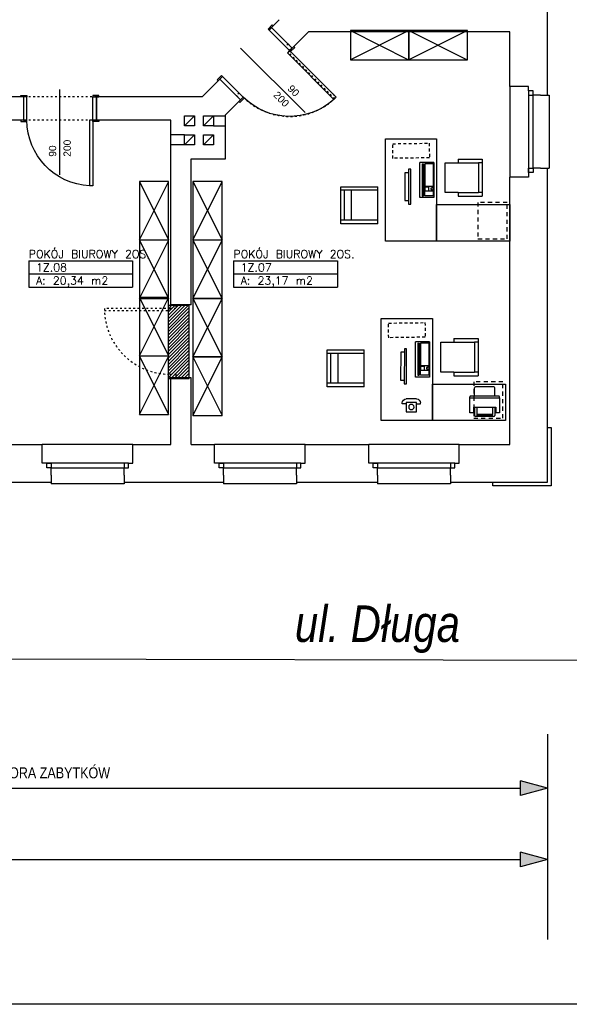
# Model space of a CAD drawing. Header units: inches. Extents: x 18487 to 24863, y 1480 to 5771.
# Tile 45 of 51: x 23103 to 23856, y 1480 to 2828. Entities that reach past the tile are written whole.
import ezdxf
from ezdxf.enums import TextEntityAlignment as Align

# ---------------------------------------------------------------- set-up
doc = ezdxf.new("R2010")
doc.units = ezdxf.units.IN
doc.header["$MEASUREMENT"] = 0
doc.linetypes.add('Przerywana', pattern=[6, 2.5, -3.5])
doc.linetypes.add('Przerywana 2 (2)', pattern=[11, 6, -5])
for name, color, linetype in [('_T elektryczne', 7, 'Continuous'), ('_T meble', 7, 'Continuous'), ('_T opisy', 7, 'Continuous'), ('_T sciany', 7, 'Continuous'), ('AA_PRZ SCIANY ISTNIEJĄCE', 7, 'Continuous'), ('AA_PRZ_SCIANY_030', 7, 'Continuous'), ('AA_STOLARKA DRZW_009', 7, 'Continuous'), ('AA_WIDOK_005', 7, 'Continuous'), ('AA_WIDOK_009', 7, 'Continuous'), ('ArchiCAD', 7, 'Continuous'), ('Window-Door Markers', 7, 'Continuous')]:
    doc.layers.add(name, color=color, linetype=linetype)
doc.styles.add('GENERATED_STYLE_16', font='txt')
doc.styles.add('GENERATED_STYLE_17', font='arial.ttf')
doc.styles.add('GENERATED_STYLE_22', font='txt')
doc.styles.add('GENERATED_STYLE_23', font='txt')
doc.styles.get("Standard").update_dxf_attribs({"font": 'txt', "bigfont": 'BIGFONT.SHX'})

# ---------------------------------------------------------------- blocks, each defined once
blk = doc.blocks.new('POKÓJ BIUROWY 2OS._1Z.07_177', base_point=(23467.2, 2488.9))
at = {"layer": '_T sciany', "color": 160, "linetype": 'Continuous'}
for p, q in [((23396, 2498), (23396, 2461.8)), ((23396, 2498), (23538.3, 2498)), ((23538.3, 2498), (23538.3, 2461.8)), ((23396, 2479.9), (23538.3, 2479.9)), ((23396, 2461.8), (23538.3, 2461.8))]:
    blk.add_line(p, q, dxfattribs=at)
at = {"color": 0}
for tag in ['floor_f', 'ROOM_PERIM', 'ROOM_WALLS_SURF', 'ROOM_DOORS_SURF', 'ROOM_WINDS_SURF', 'ROOM_BASELEV', 'ROOM_HEIGHT', 'ROOM_NET_AREA', 'ROOM_REDUCED_AREA', 'ROOM_CALC_AREA', 'ROOM_VOLUME']:
    blk.add_attdef(tag, text='', height=200, dxfattribs=at).set_placement((23467.2, 2431.8), align=Align.BOTTOM_LEFT)
at = {"layer": '_T sciany', "color": 160}
for tag, p in [('ROOM_NAME', (23396, 2512.6)), ('ROOM_NUMBER', (23406, 2494.4)), ('ROOM_AREA', (23406, 2476.3))]:
    blk.add_attdef(tag, text='', height=11, dxfattribs=at).set_placement(p, align=Align.TOP_LEFT)
blk = doc.blocks.new('POKÓJ BIUROWY 2OS._1Z.08_178', base_point=(23186.8, 2488.9))
at = {"layer": '_T sciany', "color": 160, "linetype": 'Continuous'}
for p, q in [((23115.7, 2498), (23115.7, 2461.8)), ((23115.7, 2498), (23257.9, 2498)), ((23257.9, 2498), (23257.9, 2461.8)), ((23115.7, 2479.9), (23257.9, 2479.9)), ((23115.7, 2461.8), (23257.9, 2461.8))]:
    blk.add_line(p, q, dxfattribs=at)
at = {"color": 0}
for tag in ['floor_f', 'ROOM_PERIM', 'ROOM_WALLS_SURF', 'ROOM_DOORS_SURF', 'ROOM_WINDS_SURF', 'ROOM_BASELEV', 'ROOM_HEIGHT', 'ROOM_NET_AREA', 'ROOM_REDUCED_AREA', 'ROOM_CALC_AREA', 'ROOM_VOLUME']:
    blk.add_attdef(tag, text='', height=200, dxfattribs=at).set_placement((23186.8, 2431.8), align=Align.BOTTOM_LEFT)
at = {"layer": '_T sciany', "color": 160}
for tag, p in [('ROOM_NAME', (23115.7, 2512.6)), ('ROOM_NUMBER', (23125.7, 2494.4)), ('ROOM_AREA', (23125.7, 2476.3))]:
    blk.add_attdef(tag, text='', height=11, dxfattribs=at).set_placement(p, align=Align.TOP_LEFT)
blk = doc.blocks.new('D1 -Tr 65_383')
at = {"color": 140, "linetype": 'Continuous'}
for p, q in [((45, 90), (40.555, 90)), ((40.555, 0), (40.555, 90)), ((45, 0), (45, 90)), ((-53.255, 0), (-53.255, 1.905)), ((-53.255, 1.905), (-45, 1.905)), ((-53.255, 0), (-53.255, 1.905)), ((-53.255, 1.905), (-45, 1.905)), ((-45, 0), (-53.255, 0)), ((-45, 0), (-53.255, 0)), ((-50, 0), (-45, 0)), ((-50, -40), (-50, 0)), ((-50, 0), (-45, 0)), ((-50, -40), (-50, 0)), ((-45, 1.905), (-45, 0)), ((-45, 1.905), (-45, 0)), ((-45, 0), (-45, -40)), ((-45, 0), (-45, -40)), ((45, 0), (40.555, 0)), ((53.255, 1.905), (45, 1.905)), ((45, 1.905), (45, 0)), ((53.255, 1.905), (45, 1.905)), ((45, 1.905), (45, 0)), ((50, 0), (45, 0)), ((45, 0), (45, -40)), ((45, 0), (53.255, 0)), ((50, 0), (45, 0)), ((45, 0), (45, -40)), ((45, 0), (53.255, 0)), ((50, -40), (50, 0)), ((50, -40), (50, 0)), ((53.255, 0), (53.255, 1.905)), ((53.255, 0), (53.255, 1.905)), ((-45, -40), (-53.255, -40)), ((-53.255, -40), (-53.255, -41.905)), ((-45, -40), (-53.255, -40)), ((-53.255, -40), (-53.255, -41.905)), ((-45, -40), (-50, -40)), ((-45, -40), (-50, -40)), ((-45, -41.905), (-45, -40)), ((-45, -41.905), (-45, -40)), ((45, -40), (50, -40)), ((45, -40), (53.255, -40)), ((45, -41.905), (45, -40)), ((45, -40), (50, -40)), ((45, -40), (53.255, -40)), ((45, -41.905), (45, -40)), ((53.255, -40), (53.255, -41.905)), ((53.255, -40), (53.255, -41.905)), ((-53.255, -41.905), (-45, -41.905)), ((-53.255, -41.905), (-45, -41.905)), ((53.255, -41.905), (45, -41.905)), ((53.255, -41.905), (45, -41.905))]:
    blk.add_line(p, q, dxfattribs=at)
blk.add_arc((45, 0), 90, 92.827477, 180, dxfattribs=at)
blk = doc.blocks.new('Window-Door Marker - 70_4798')
at = {"layer": 'ArchiCAD', "color": 140, "linetype": 'Continuous'}
blk.add_line((0, 75), (0, -50), dxfattribs=at)
blk = doc.blocks.new('WALL_652', base_point=(23448.2, 2817.4))
at = {"layer": '_T sciany', "color": 5, "linetype": 'Continuous'}
for p, q in [((23476.5, 2789.1), (23448.2, 2817.4)), ((23377.5, 2746.7), (23405.8, 2718.4))]:
    blk.add_line(p, q, dxfattribs=at)
at = {"layer": '_T sciany', "xscale": -1, "rotation": 225.0000000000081}
blk.add_blockref('D1 -Tr 65_383', (23441.2, 2753.8), dxfattribs=at)
at = {"layer": 'Window-Door Markers'}
ref = blk.add_blockref('Window-Door Marker - 70_4798', (23441.2, 2753.8), dxfattribs=dict(at, rotation=225.000000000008))
ref.add_attrib('AC_WIDO_A_SIZE', '90', dxfattribs={"color": 255, "height": 10, "rotation": -45, "style": 'GENERATED_STYLE_17'}).set_placement((23467.2, 2730.6), align=Align.BOTTOM_LEFT)
ref.add_attrib('AC_WIDO_B_SIZE', '200', dxfattribs={"color": 255, "height": 10, "rotation": -45, "style": 'GENERATED_STYLE_17'}).set_placement((23447.7, 2721.8), align=Align.BOTTOM_LEFT)
blk = doc.blocks.new('WALL_694', base_point=(23306.5, 2436.8))
at = {"layer": '_T sciany'}
h = blk.add_hatch(dxfattribs=at)
h.set_pattern_fill('ANSI31', color=5, style=0, pattern_type=2)
h.set_pattern_definition([(45, (0, 0), (-2.24506403, 2.24506403), [])])
h.paths.add_polyline_path([(23306.5, 2436.8), (23306.5, 2336.8), (23335.5, 2336.8), (23335.5, 2436.8)], flags=0)
at = {"layer": '_T sciany', "color": 5, "linetype": 'Continuous'}
for p, q in [((23306.5, 2436.8), (23306.5, 2336.8)), ((23335.5, 2436.8), (23306.5, 2436.8)), ((23335.5, 2336.8), (23335.5, 2436.8)), ((23306.5, 2336.8), (23335.5, 2336.8))]:
    blk.add_line(p, q, dxfattribs=at)
blk = doc.blocks.new('D1 -Tr 65_410')
at = {"color": 140, "linetype": 'Continuous'}
for p, q in [((45, 90), (40.555, 90)), ((40.555, 0), (40.555, 90)), ((45, 0), (45, 90)), ((-53.255, 0), (-53.255, 1.905)), ((-53.255, 1.905), (-45, 1.905)), ((-53.255, 0), (-53.255, 1.905)), ((-53.255, 1.905), (-45, 1.905)), ((-45, 0), (-53.255, 0)), ((-45, 0), (-53.255, 0)), ((-50, 0), (-45, 0)), ((-50, -32), (-50, 0)), ((-50, 0), (-45, 0)), ((-50, -32), (-50, 0)), ((-45, 1.905), (-45, 0)), ((-45, 1.905), (-45, 0)), ((-45, 0), (-45, -32)), ((-45, 0), (-45, -32)), ((45, 0), (40.555, 0)), ((53.255, 1.905), (45, 1.905)), ((45, 1.905), (45, 0)), ((53.255, 1.905), (45, 1.905)), ((45, 1.905), (45, 0)), ((50, 0), (45, 0)), ((45, 0), (45, -32)), ((45, 0), (53.255, 0)), ((50, 0), (45, 0)), ((45, 0), (45, -32)), ((45, 0), (53.255, 0)), ((50, -32), (50, 0)), ((50, -32), (50, 0)), ((53.255, 0), (53.255, 1.905)), ((53.255, 0), (53.255, 1.905)), ((-45, -32), (-53.255, -32)), ((-53.255, -32), (-53.255, -33.905)), ((-45, -32), (-53.255, -32)), ((-53.255, -32), (-53.255, -33.905)), ((-53.255, -33.905), (-45, -33.905)), ((-53.255, -33.905), (-45, -33.905)), ((-45, -32), (-50, -32)), ((-45, -32), (-50, -32)), ((-45, -33.905), (-45, -32)), ((-45, -33.905), (-45, -32)), ((45, -32), (50, -32)), ((45, -32), (53.255, -32)), ((45, -33.905), (45, -32)), ((45, -32), (50, -32)), ((45, -32), (53.255, -32)), ((45, -33.905), (45, -32)), ((53.255, -33.905), (45, -33.905)), ((53.255, -33.905), (45, -33.905)), ((53.255, -32), (53.255, -33.905)), ((53.255, -32), (53.255, -33.905))]:
    blk.add_line(p, q, dxfattribs=at)
blk.add_arc((45, 0), 90, 92.827477, 180, dxfattribs=at)
blk = doc.blocks.new('Window-Door Marker - 70_4825')
at = {"layer": 'ArchiCAD', "color": 140, "linetype": 'Continuous'}
blk.add_line((0, -107), (0, 10), dxfattribs=at)
blk = doc.blocks.new('WALL_706', base_point=(23108.3, 2690.4))
at = {"layer": '_T sciany', "color": 5, "linetype": 'Continuous'}
for p, q in [((23108.3, 2722.4), (23108.3, 2690.4)), ((23208.3, 2690.4), (23208.3, 2722.4))]:
    blk.add_line(p, q, dxfattribs=at)
at = {"layer": '_T sciany', "xscale": -1, "rotation": 180}
blk.add_blockref('D1 -Tr 65_410', (23158.3, 2690.4), dxfattribs=at)
at = {"layer": 'Window-Door Markers'}
ref = blk.add_blockref('Window-Door Marker - 70_4825', (23158.3, 2722.4), dxfattribs=at)
ref.add_attrib('AC_WIDO_A_SIZE', '90', dxfattribs={"color": 255, "height": 10, "rotation": 90, "style": 'GENERATED_STYLE_17'}).set_placement((23156.3, 2640.4), align=Align.BOTTOM_LEFT)
ref.add_attrib('AC_WIDO_B_SIZE', '200', dxfattribs={"color": 255, "height": 10, "rotation": 90, "style": 'GENERATED_STYLE_17'}).set_placement((23176.3, 2640.4), align=Align.BOTTOM_LEFT)
blk = doc.blocks.new('PLN_Dn@stolik op narz35x65')
at = {"layer": '_T meble', "color": 0, "linetype": 'ByBlock'}
for p, q in [((-17.77, 17.27), (47.23, 17.27)), ((-17.77, -17.73), (-17.77, 17.27)), ((47.23, 17.27), (47.23, -17.73)), ((47.23, -17.73), (-17.77, -17.73))]:
    blk.add_line(p, q, dxfattribs=at)
blk = doc.blocks.new('PLN_Szafa lekarska Cl')
at = {"layer": '_T meble', "color": 0, "linetype": 'ByBlock'}
for p, q in [((0, 0), (51, 0)), ((0, -55), (0, 0)), ((0, 0), (51, -55)), ((51, 0), (0.29, -55)), ((51, 0), (51, -55)), ((51, -55), (0, -55))]:
    blk.add_line(p, q, dxfattribs=at)
blk = doc.blocks.new('PSR_Dn@stolik op narz35x65')
at = {"layer": '_T meble', "color": 0, "linetype": 'Continuous'}
for p, q in [((-17.77, 17.27), (47.23, 17.27)), ((-17.77, -17.73), (-17.77, 17.27)), ((47.23, 17.27), (47.23, -17.73)), ((47.23, -17.73), (-17.77, -17.73))]:
    blk.add_line(p, q, dxfattribs=at)
blk = doc.blocks.new('Chair Arm 65_3883')
at = {"layer": '_T meble', "color": 0, "linetype": 'Continuous'}
for p, q in [((0, 50.8), (50.8, 50.8)), ((0, 50.8), (0, 0)), ((5, 50.8), (5, 0)), ((45.8, 50.8), (45.8, 0)), ((50.8, 0), (50.8, 50.8)), ((5, 15), (45.8, 15)), ((0, 0), (50.8, 0)), ((5, 5), (45.8, 5))]:
    blk.add_line(p, q, dxfattribs=at)
blk = doc.blocks.new('PLN_Monitor 19_')
at = {"layer": '_T elektryczne', "color": 0, "linetype": 'ByBlock'}
for p, q in [((-19.1, 17.8), (-19.1, 48.3)), ((-19.1, 48.3), (19.1, 48.3)), ((19.1, 48.3), (19.1, 17.8)), ((-24.1, 0), (-24.1, 17.8)), ((-24.1, 17.8), (24.1, 17.8)), ((24.1, 17.8), (24.1, 0)), ((24.1, 0), (-24.1, 0))]:
    blk.add_line(p, q, dxfattribs=at)
blk = doc.blocks.new('Office Chair 2 65_3931')
at = {"layer": '_T meble', "color": 0, "linetype": 'Continuous'}
for p, q in [((20.4, 25.4), (-20.4, 25.4)), ((-20.4, 25.4), (-20.4, 7.6)), ((20.4, 7.6), (20.4, 25.4)), ((-25.4, 7.6), (-25.4, -25.4)), ((-25.4, 7.6), (-20.4, 7.6)), ((-20.4, 7.6), (-20.4, -20.4)), ((20.4, 7.6), (20.4, -20.4)), ((20.4, 7.6), (25.4, 7.6)), ((25.4, 7.6), (25.4, -25.4)), ((-25.4, -25.4), (-20.4, -25.4)), ((-20.4, -20.4), (20.4, -20.4)), ((-20.4, -25.4), (-20.4, -20.4)), ((-20.4, -25.4), (20.4, -25.4)), ((20.4, -25.4), (20.4, -20.4)), ((20.4, -25.4), (25.4, -25.4))]:
    blk.add_line(p, q, dxfattribs=at)
blk = doc.blocks.new('PLR_Dn@stolik op narz35x65')
at = {"layer": '_T meble', "color": 0, "linetype": 'ByBlock'}
for p, q in [((-17.77, 17.27), (47.23, 17.27)), ((-17.77, -17.73), (-17.77, 17.27)), ((47.23, 17.27), (47.23, -17.73)), ((47.23, -17.73), (-17.77, -17.73))]:
    blk.add_line(p, q, dxfattribs=at)
blk = doc.blocks.new('PSN_Keyboard')
at = {"layer": '_T elektryczne', "color": 0, "linetype": 'Continuous'}
for p, q in [((0, 0), (0, 19.1)), ((48.3, 19.1), (0, 19.1)), ((2, 16), (2, 14.2)), ((2, 16), (46, 16)), ((2, 14.2), (46, 14.2)), ((46, 16), (46, 14.2)), ((48.3, 0), (48.3, 19.1)), ((0, 0), (48.3, 0)), ((2, 1), (2, 12.5)), ((2, 12.5), (33, 12.5)), ((2, 1), (33, 1)), ((33, 1), (33, 12.5)), ((33.5, 12.5), (39, 12.5)), ((33.5, 12.5), (33.5, 7)), ((39, 7), (33.5, 7)), ((33.5, 1), (33.5, 2.5)), ((33.5, 2.5), (35.5, 2.5)), ((33.5, 1), (39, 1)), ((35.5, 2.5), (35.5, 4)), ((35.5, 4), (37, 4)), ((37, 4), (37, 2.5)), ((37, 2.5), (39, 2.5)), ((39, 12.5), (39, 7)), ((39, 1), (39, 2.5)), ((46, 12.5), (39.5, 12.5)), ((39.5, 1), (39.5, 12.5)), ((39.5, 1), (46, 1)), ((46, 1), (46, 12.5))]:
    blk.add_line(p, q, dxfattribs=at)
blk = doc.blocks.new('Table 120x80 65_3969')
at = {"layer": '_T meble', "color": 0, "linetype": 'Continuous'}
for p, q in [((-50, -50), (-50, 0)), ((-50, 0), (50, 0)), ((50, 0), (50, -50)), ((50, -50), (-50, -50))]:
    blk.add_line(p, q, dxfattribs=at)
blk = doc.blocks.new('PLN_$@ telefon')
at = {"layer": '_T elektryczne', "color": 0, "linetype": 'ByBlock'}
for p, q in [((0, 17.5), (14, 17.5)), ((-5.5, 10.7), (-5.5, 12)), ((0, 10.7), (-5.5, 10.7)), ((0, 12.8), (14, 12.8)), ((0, 0), (0, 12.8)), ((14, 0), (0, 0)), ((14, 12.8), (14, 0)), ((14, 10.7), (19.5, 10.7)), ((19.5, 10.7), (19.5, 12))]:
    blk.add_line(p, q, dxfattribs=at)
blk.add_circle((7, 6.4), 3.59, dxfattribs=at)
for centre, start, end in [((0, 12), 90, 180), ((14, 12), 0, 90)]:
    blk.add_arc(centre, 5.5, start, end, dxfattribs=at)
blk = doc.blocks.new('LINE_27065', base_point=(22142.3, 1775.8))
at = {"layer": 'AA_PRZ_SCIANY_030', "color": 150, "linetype": 'Continuous'}
for p, q in [((23826.3, 1775.8), (23789, 1785.8)), ((23789, 1765.8), (23789, 1785.8)), ((22179.6, 1775.8), (23789, 1775.8)), ((23826.3, 1775.8), (23789, 1765.8))]:
    blk.add_line(p, q, dxfattribs=at)
at = {"layer": 'AA_PRZ_SCIANY_030', "color": 150}
blk.add_solid([(23826.3, 1775.8), (23789, 1765.8), (23789, 1785.8)], dxfattribs=at)
blk = doc.blocks.new('LINE_27068', base_point=(20369.1, 1678.3))
at = {"layer": 'AA_PRZ_SCIANY_030', "color": 150, "linetype": 'Continuous'}
for p, q in [((23826.3, 1678.3), (23789, 1688.3)), ((23789, 1668.3), (23789, 1688.3)), ((20406.4, 1678.3), (23789, 1678.3)), ((23826.3, 1678.3), (23789, 1668.3))]:
    blk.add_line(p, q, dxfattribs=at)
at = {"layer": 'AA_PRZ_SCIANY_030', "color": 150}
blk.add_solid([(23826.3, 1678.3), (23789, 1668.3), (23789, 1688.3)], dxfattribs=at)

msp = doc.modelspace()

# ---------------------------------------------------------------- hatches: boundary and pattern name
at = {"layer": '_T elektryczne'}
msp.add_hatch(color=30, dxfattribs=at).paths.add_polyline_path([(23729.2, 2281), (23750.8, 2281), (23750.8, 2282.3), (23729.2, 2282.3)], flags=0)

# ---------------------------------------------------------------- linework, layer by layer
at = {"layer": '_T elektryczne', "color": 30, "linetype": 'Continuous'}
for p, q in [((23726.1, 2313.1), (23726.1, 2324.1)), ((23752.7, 2325.4), (23727.3, 2325.4)), ((23754, 2313.1), (23754, 2324.1)), ((23719.7, 2310.2), (23719.7, 2311.6)), ((23719.7, 2310.2), (23760.4, 2310.2)), ((23719.7, 2289.9), (23719.7, 2310.2)), ((23720.8, 2312.9), (23759.3, 2312.9)), ((23760.4, 2310.2), (23760.4, 2311.6)), ((23760.4, 2310.2), (23760.4, 2289.9)), ((23724.8, 2297.5), (23724.8, 2289.9)), ((23724.8, 2297.5), (23755.3, 2297.5)), ((23726.1, 2297.5), (23726.1, 2286)), ((23729.2, 2297.5), (23729.2, 2287.3)), ((23750.8, 2297.5), (23750.8, 2287.3)), ((23754, 2297.5), (23754, 2286)), ((23755.3, 2297.5), (23755.3, 2289.9)), ((23726.1, 2289.9), (23719.7, 2289.9)), ((23752.7, 2284.8), (23727.3, 2284.8)), ((23750.8, 2287.3), (23729.2, 2287.3)), ((23729.2, 2287.3), (23729.2, 2286)), ((23729.2, 2286), (23750.8, 2286)), ((23750.8, 2286), (23750.8, 2287.3)), ((23760.4, 2289.9), (23754, 2289.9))]:
    msp.add_line(p, q, dxfattribs=at)
for centre, start, end in [((23727.3, 2324.1), 450, 540), ((23752.7, 2324.1), 360, 450), ((23721, 2311.6), 458.2132, 540), ((23759.1, 2311.6), 360, 441.7868), ((23727.3, 2286), 540, 630), ((23752.7, 2286), 630, 360)]:
    msp.add_arc(centre, 1.27, start, end, dxfattribs=at)
at = {"layer": 'AA_PRZ SCIANY ISTNIEJĄCE', "color": 150, "linetype": 'Continuous'}
msp.add_line((24834, 1479.9), (18804.6, 1479.9), dxfattribs=at)
at = {"layer": 'AA_PRZ_SCIANY_030', "color": 252, "linetype": 'Continuous'}
for p, q in [((23826.3, 2724.6), (23826.3, 2936.6)), ((23448.2, 2817.4), (23458.8, 2828)), ((23448.2, 2817.4), (23476.5, 2789.1)), ((23476.5, 2789.1), (23499, 2811.6)), ((23774.3, 2811.6), (23499, 2811.6)), ((23774.3, 2736.6), (23774.3, 2811.6)), ((23353.4, 2722.6), (23377.5, 2746.7)), ((23377.5, 2746.7), (23405.8, 2718.4)), ((23800.3, 2736.6), (23774.3, 2736.6)), ((23800.3, 2730.6), (23800.3, 2736.6)), ((23806.3, 2730.6), (23800.3, 2730.6)), ((23806.3, 2724.6), (23806.3, 2730.6)), ((23816.3, 2724.6), (23806.3, 2724.6)), ((23816.3, 2724.6), (23816.3, 2724.6)), ((23816.3, 2724.6), (23826.3, 2724.6)), ((23108.3, 2722.6), (22852.3, 2722.6)), ((23353.4, 2722.6), (23208.3, 2722.6)), ((23385.3, 2697.9), (23405.8, 2718.4)), ((23368.8, 2696.6), (23385.3, 2696.6)), ((23385.3, 2637.6), (23385.3, 2697.9)), ((23108.3, 2690.6), (22852.3, 2690.6)), ((23310.3, 2690.6), (23208.3, 2690.6)), ((23310.3, 2437.6), (23310.3, 2690.6)), ((23328.8, 2670.6), (23310.3, 2670.6)), ((23368.8, 2682.6), (23385.3, 2682.6)), ((23328.8, 2656.6), (23310.3, 2656.6)), ((23338.3, 2437.6), (23338.3, 2637.6)), ((23338.3, 2637.6), (23385.3, 2637.6)), ((23806.3, 2618.6), (23800.3, 2618.6)), ((23800.3, 2618.6), (23800.3, 2612.6)), ((23816.3, 2624.6), (23806.3, 2624.6)), ((23806.3, 2624.6), (23806.3, 2618.6)), ((23816.3, 2624.6), (23816.3, 2624.6)), ((23816.3, 2624.6), (23826.3, 2624.6)), ((23826.3, 2194.6), (23826.3, 2624.6)), ((23800.3, 2612.6), (23774.3, 2612.6)), ((23774.3, 2246.6), (23774.3, 2612.6)), ((23338.3, 2437.6), (23310.3, 2437.6)), ((23310.3, 2246.6), (23310.3, 2337.6)), ((23338.3, 2337.6), (23310.3, 2337.6)), ((23338.3, 2246.6), (23338.3, 2337.6)), ((23050.3, 2246.6), (23134.3, 2246.6)), ((23134.3, 2220.6), (23134.3, 2246.6)), ((23258.3, 2220.6), (23258.3, 2246.6)), ((23258.3, 2246.6), (23310.3, 2246.6)), ((23338.3, 2246.6), (23370.3, 2246.6)), ((23370.3, 2220.6), (23370.3, 2246.6)), ((23494.3, 2220.6), (23494.3, 2246.6)), ((23494.3, 2246.6), (23581.3, 2246.6)), ((23581.3, 2220.6), (23581.3, 2246.6)), ((23705.3, 2220.6), (23705.3, 2246.6)), ((23705.3, 2246.6), (23774.3, 2246.6)), ((23140.3, 2220.6), (23134.3, 2220.6)), ((23140.3, 2214.6), (23140.3, 2220.6)), ((23146.3, 2214.6), (23140.3, 2214.6)), ((23146.3, 2204.6), (23146.3, 2214.6)), ((23246.3, 2204.6), (23246.3, 2214.6)), ((23246.3, 2214.6), (23252.3, 2214.6)), ((23252.3, 2214.6), (23252.3, 2220.6)), ((23252.3, 2220.6), (23258.3, 2220.6)), ((23376.3, 2220.6), (23370.3, 2220.6)), ((23376.3, 2214.6), (23376.3, 2220.6)), ((23382.3, 2214.6), (23376.3, 2214.6)), ((23382.3, 2204.6), (23382.3, 2214.6)), ((23482.3, 2204.6), (23482.3, 2214.6)), ((23482.3, 2214.6), (23488.3, 2214.6)), ((23488.3, 2214.6), (23488.3, 2220.6)), ((23488.3, 2220.6), (23494.3, 2220.6)), ((23587.3, 2220.6), (23581.3, 2220.6)), ((23587.3, 2214.6), (23587.3, 2220.6)), ((23593.3, 2214.6), (23587.3, 2214.6)), ((23593.3, 2204.6), (23593.3, 2214.6)), ((23693.3, 2204.6), (23693.3, 2214.6)), ((23693.3, 2214.6), (23699.3, 2214.6)), ((23699.3, 2214.6), (23699.3, 2220.6)), ((23699.3, 2220.6), (23705.3, 2220.6)), ((23146.3, 2204.6), (23146.3, 2204.6)), ((23146.3, 2204.6), (23146.3, 2194.6)), ((23246.3, 2204.6), (23246.3, 2204.6)), ((23246.3, 2204.6), (23246.3, 2194.6)), ((23382.3, 2204.6), (23382.3, 2204.6)), ((23382.3, 2204.6), (23382.3, 2194.6)), ((23482.3, 2204.6), (23482.3, 2204.6)), ((23482.3, 2204.6), (23482.3, 2194.6)), ((23593.3, 2204.6), (23593.3, 2204.6)), ((23593.3, 2204.6), (23593.3, 2194.6)), ((23693.3, 2204.6), (23693.3, 2204.6)), ((23693.3, 2204.6), (23693.3, 2194.6)), ((23038.3, 2194.6), (23146.3, 2194.6)), ((23246.3, 2194.6), (23382.3, 2194.6)), ((23482.3, 2194.6), (23593.3, 2194.6)), ((23693.3, 2194.6), (23826.3, 2194.6))]:
    msp.add_line(p, q, dxfattribs=at)
at = {"layer": 'AA_PRZ_SCIANY_030', "color": 252, "linetype": 'Przerywana'}
for p, q in [((23208.3, 2722.6), (23108.3, 2722.6)), ((23208.3, 2690.6), (23108.3, 2690.6))]:
    msp.add_line(p, q, dxfattribs=at)
at = {"layer": 'AA_PRZ_SCIANY_030', "color": 150, "linetype": 'Continuous'}
for p, q in [((24079.3, 1950.4), (19021.9, 1961.7)), ((23826.3, 1849.7), (23826.3, 1568.5))]:
    msp.add_line(p, q, dxfattribs=at)
at = {"layer": 'AA_STOLARKA DRZW_009', "color": 252, "linetype": 'Przerywana'}
for p, q in [((23470.9, 2794.8), (23467.3, 2791.3)), ((23467.3, 2791.3), (23473, 2785.6)), ((23476.5, 2789.1), (23470.9, 2794.8)), ((23471, 2783.6), (23473, 2785.6)), ((23534.6, 2719.9), (23471, 2783.6)), ((23473, 2785.6), (23476.5, 2789.1)), ((23473, 2785.6), (23536.6, 2722)), ((23403.7, 2727.6), (23400.2, 2724.1)), ((23400.2, 2724.1), (23405.8, 2718.4)), ((23409.4, 2722), (23403.7, 2727.6)), ((23405.8, 2718.4), (23409.4, 2722)), ((23536.6, 2722), (23534.6, 2719.9)), ((23309.3, 2432.6), (23219.3, 2432.6)), ((23219.3, 2432.6), (23219.3, 2429.7)), ((23219.3, 2429.7), (23309.3, 2429.7)), ((23309.3, 2437.6), (23317.3, 2437.6)), ((23309.3, 2432.6), (23309.3, 2437.6)), ((23317.3, 2432.6), (23309.3, 2432.6)), ((23309.3, 2429.7), (23309.3, 2432.6)), ((23317.3, 2437.6), (23317.3, 2432.6)), ((23309.3, 2342.6), (23317.3, 2342.6)), ((23309.3, 2337.6), (23309.3, 2342.6)), ((23317.3, 2337.6), (23309.3, 2337.6)), ((23317.3, 2342.6), (23317.3, 2337.6))]:
    msp.add_line(p, q, dxfattribs=at)
at = {"layer": 'AA_STOLARKA DRZW_009', "color": 252, "linetype": 'Continuous'}
for p, q in [((23800.3, 2730.6), (23800.3, 2618.6)), ((23806.3, 2730.6), (23800.3, 2730.6)), ((23800.3, 2730.6), (23800.3, 2724.6)), ((23800.3, 2724.6), (23806.3, 2724.6)), ((23806.3, 2724.6), (23806.3, 2730.6)), ((23806.3, 2624.6), (23806.3, 2724.6)), ((23800.3, 2618.6), (23800.3, 2624.6)), ((23800.3, 2624.6), (23806.3, 2624.6)), ((23806.3, 2618.6), (23800.3, 2618.6)), ((23806.3, 2624.6), (23806.3, 2618.6)), ((23252.3, 2220.6), (23140.3, 2220.6)), ((23140.3, 2214.6), (23140.3, 2220.6)), ((23140.3, 2220.6), (23146.3, 2220.6)), ((23146.3, 2214.6), (23140.3, 2214.6)), ((23146.3, 2220.6), (23146.3, 2214.6)), ((23146.3, 2214.6), (23246.3, 2214.6)), ((23252.3, 2220.6), (23246.3, 2220.6)), ((23246.3, 2220.6), (23246.3, 2214.6)), ((23246.3, 2214.6), (23252.3, 2214.6)), ((23252.3, 2214.6), (23252.3, 2220.6)), ((23488.3, 2220.6), (23376.3, 2220.6)), ((23376.3, 2214.6), (23376.3, 2220.6)), ((23376.3, 2220.6), (23382.3, 2220.6)), ((23382.3, 2214.6), (23376.3, 2214.6)), ((23382.3, 2220.6), (23382.3, 2214.6)), ((23382.3, 2214.6), (23482.3, 2214.6)), ((23488.3, 2220.6), (23482.3, 2220.6)), ((23482.3, 2220.6), (23482.3, 2214.6)), ((23482.3, 2214.6), (23488.3, 2214.6)), ((23488.3, 2214.6), (23488.3, 2220.6)), ((23699.3, 2220.6), (23587.3, 2220.6)), ((23587.3, 2214.6), (23587.3, 2220.6)), ((23587.3, 2220.6), (23593.3, 2220.6)), ((23593.3, 2214.6), (23587.3, 2214.6)), ((23593.3, 2220.6), (23593.3, 2214.6)), ((23593.3, 2214.6), (23693.3, 2214.6)), ((23699.3, 2220.6), (23693.3, 2220.6)), ((23693.3, 2220.6), (23693.3, 2214.6)), ((23693.3, 2214.6), (23699.3, 2214.6)), ((23699.3, 2214.6), (23699.3, 2220.6))]:
    msp.add_line(p, q, dxfattribs=at)
at = {"layer": 'AA_STOLARKA DRZW_009', "color": 2, "linetype": 'Przerywana'}
for centre, start, end in [((23473, 2785.6), 225, 315), ((23309.3, 2432.6), 180, 270)]:
    msp.add_arc(centre, 90, start, end, dxfattribs=at)
at = {"layer": 'AA_WIDOK_005', "color": 252, "linetype": 'Continuous'}
for p, q in [((23342.8, 2696.6), (23328.8, 2682.6)), ((23328.8, 2696.6), (23342.8, 2696.6)), ((23328.8, 2682.6), (23328.8, 2696.6)), ((23342.8, 2696.6), (23342.8, 2682.6)), ((23368.8, 2696.6), (23354.8, 2682.6)), ((23354.8, 2696.6), (23368.8, 2696.6)), ((23354.8, 2682.6), (23354.8, 2696.6)), ((23368.8, 2696.6), (23368.8, 2682.6)), ((23342.8, 2682.6), (23328.8, 2682.6)), ((23342.8, 2670.6), (23328.8, 2656.6)), ((23328.8, 2670.6), (23342.8, 2670.6)), ((23328.8, 2656.6), (23328.8, 2670.6)), ((23342.8, 2670.6), (23342.8, 2656.6)), ((23368.8, 2682.6), (23354.8, 2682.6)), ((23368.8, 2670.6), (23354.8, 2656.6)), ((23354.8, 2670.6), (23368.8, 2670.6)), ((23354.8, 2656.6), (23354.8, 2670.6)), ((23368.8, 2670.6), (23368.8, 2656.6)), ((23342.8, 2656.6), (23328.8, 2656.6)), ((23368.8, 2656.6), (23354.8, 2656.6))]:
    msp.add_line(p, q, dxfattribs=at)
at = {"layer": 'AA_WIDOK_009', "color": 252, "linetype": 'Continuous'}
for p, q in [((23774.3, 2736.6), (23774.3, 2612.6)), ((23826.3, 2724.6), (23828.3, 2724.6)), ((23828.3, 2724.6), (23828.3, 2624.6)), ((23826.3, 2624.6), (23828.3, 2624.6)), ((23826.3, 2269.6), (23831.3, 2269.6)), ((23831.3, 2269.6), (23831.3, 2194.6)), ((23258.3, 2246.6), (23134.3, 2246.6)), ((23494.3, 2246.6), (23370.3, 2246.6)), ((23705.3, 2246.6), (23581.3, 2246.6)), ((23146.3, 2194.6), (23146.3, 2192.6)), ((23246.3, 2192.6), (23146.3, 2192.6)), ((23246.3, 2194.6), (23246.3, 2192.6)), ((23382.3, 2194.6), (23382.3, 2192.6)), ((23482.3, 2192.6), (23382.3, 2192.6)), ((23482.3, 2194.6), (23482.3, 2192.6)), ((23593.3, 2194.6), (23593.3, 2192.6)), ((23693.3, 2192.6), (23593.3, 2192.6)), ((23693.3, 2194.6), (23693.3, 2192.6)), ((23751.3, 2189.6), (23751.3, 2194.6)), ((23831.3, 2189.6), (23751.3, 2189.6)), ((23831.3, 2194.6), (23831.3, 2189.6))]:
    msp.add_line(p, q, dxfattribs=at)

# ---------------------------------------------------------------- block references
at = {"layer": '_T elektryczne', "color": 30, "xscale": -1, "rotation": 90}
for p in [(23670.5, 2632.7), (23664.6, 2387.1)]:
    msp.add_blockref('PSN_Keyboard', p, dxfattribs=at)
at = {"layer": '_T elektryczne', "color": 30, "linetype": 'Continuous', "xscale": -0.9946125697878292, "yscale": 0.1657687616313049, "rotation": 89.81737171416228}
for p in [(23638.8, 2599.3), (23633, 2353.6)]:
    msp.add_blockref('PLN_Monitor 19_', p, dxfattribs=at)
at = {"layer": '_T elektryczne', "color": 30, "linetype": 'Continuous', "xscale": -1}
msp.add_blockref('PLN_$@ telefon', (23646.7, 2291.3), dxfattribs=at)
at = {"layer": '_T meble', "color": 162, "linetype": 'Continuous', "xscale": -1.568627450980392, "yscale": 0.7272727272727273}
for p in [(23636.1, 2813.2), (23716.4, 2813.2)]:
    msp.add_blockref('PLN_Szafa lekarska Cl', p, dxfattribs=at)
at = {"layer": '_T meble', "color": 162, "xscale": 2.153846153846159, "yscale": 1.99999999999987, "rotation": 90}
for p in [(23638.8, 2563), (23633, 2317.4)]:
    msp.add_blockref('PSR_Dn@stolik op narz35x65', p, dxfattribs=at)
at = {"layer": '_T meble', "color": 162, "linetype": 'Przerywana 2 (2)', "yscale": 1.428571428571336}
for name, p, xscale, rotation in [('PLR_Dn@stolik op narz35x65', (23639, 2644), 0.3076923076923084, 90.78390176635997), ('PLN_Dn@stolik op narz35x65', (23759.9, 2553.2), -0.6153846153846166, 359.999), ('PLR_Dn@stolik op narz35x65', (23633.2, 2398.4), 0.3076923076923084, 90.78390176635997), ('PLR_Dn@stolik op narz35x65', (23633.2, 2398.4), 0.3076923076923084, 90.78390176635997), ('PLN_Dn@stolik op narz35x65', (23754.1, 2307.6), -0.6153846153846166, 359.999)]:
    msp.add_blockref(name, p, dxfattribs=dict(at, xscale=xscale, rotation=rotation))
at = {"layer": '_T meble', "color": 162, "xscale": -1}
for name, p, rotation in [('Office Chair 2 65_3931', (23711.4, 2611.6), 90), ('Chair Arm 65_3883', (23542.9, 2548.6), 270), ('Office Chair 2 65_3931', (23705.6, 2366), 90), ('Chair Arm 65_3883', (23524.3, 2325.4), 270)]:
    msp.add_blockref(name, p, dxfattribs=dict(at, rotation=rotation))
at = {"layer": '_T meble', "color": 162, "linetype": 'Continuous', "xscale": -1.568627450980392, "yscale": 0.7272727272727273, "rotation": 90}
for p in [(23267.3, 2606.4), (23340.6, 2606.4), (23267.3, 2526.1), (23340.6, 2526.1), (23267.3, 2447.8), (23340.6, 2446.5), (23267.3, 2367.5), (23340.6, 2366.2)]:
    msp.add_blockref('PLN_Szafa lekarska Cl', p, dxfattribs=at)
at = {"layer": '_T meble', "color": 162}
for p in [(23724.3, 2574.8), (23718.5, 2329.2)]:
    msp.add_blockref('Table 120x80 65_3969', p, dxfattribs=at)
at = {"layer": '_T sciany', "color": 5}
for name, p in [('WALL_652', (23448.2, 2817.4)), ('WALL_706', (23108.3, 2690.4)), ('WALL_694', (23306.5, 2436.8))]:
    msp.add_blockref(name, p, dxfattribs=at)
at = {"layer": '_T sciany', "color": 254, "linetype": 'Continuous'}
ref = msp.add_blockref('POKÓJ BIUROWY 2OS._1Z.08_178', (23186.8, 2488.9), dxfattribs=at)
ref.add_attrib('ROOM_NAME', 'POKÓJ BIUROWY 2OS.', dxfattribs={"color": 160, "linetype": 'Continuous', "height": 11}).set_placement((23115.7, 2512.6), align=Align.TOP_LEFT)
ref.add_attrib('ROOM_NUMBER', '1Z.08', dxfattribs={"color": 160, "linetype": 'Continuous', "height": 11}).set_placement((23125.7, 2494.4), align=Align.TOP_LEFT)
ref.add_attrib('ROOM_AREA', 'A: 20,34 m2', dxfattribs={"color": 160, "linetype": 'Continuous', "height": 11}).set_placement((23125.7, 2476.3), align=Align.TOP_LEFT)
ref = msp.add_blockref('POKÓJ BIUROWY 2OS._1Z.07_177', (23467.2, 2488.9), dxfattribs=at)
ref.add_attrib('ROOM_NAME', 'POKÓJ BIUROWY 2OS.', dxfattribs={"color": 160, "linetype": 'Continuous', "height": 11}).set_placement((23396, 2512.6), align=Align.TOP_LEFT)
ref.add_attrib('ROOM_NUMBER', '1Z.07', dxfattribs={"color": 160, "linetype": 'Continuous', "height": 11}).set_placement((23406, 2494.4), align=Align.TOP_LEFT)
ref.add_attrib('ROOM_AREA', 'A: 23,17 m2', dxfattribs={"color": 160, "linetype": 'Continuous', "height": 11}).set_placement((23406, 2476.3), align=Align.TOP_LEFT)
at = {"layer": 'AA_PRZ_SCIANY_030', "color": 150, "linetype": 'Continuous'}
for name, p in [('LINE_27065', (22142.3, 1775.8)), ('LINE_27068', (20369.1, 1678.3))]:
    msp.add_blockref(name, p, dxfattribs=at)

# ---------------------------------------------------------------- texts
at = {"layer": '_T opisy', "color": 150, "attachment_point": 7}
for s, insert, char_height, style in [('\\A1;{\\fArial Narrow Europa Srodkowa|b0|i1|c0|p34;ul. Długa}', (23480.2, 1960.9), 50, 'GENERATED_STYLE_23'), ('\\A1;{\\fArial Narrow Europa Srodkowa|b0|i0|c0|p34;BUDYNEK OBJĘTY OCHRONĄ KONSERWATORA ZABYTKÓW}', (22726, 1784.8), 15, 'GENERATED_STYLE_22')]:
    msp.add_mtext(s, dxfattribs=dict(at, insert=insert, char_height=char_height, style=style))

doc.saveas('drawing.dxf')
